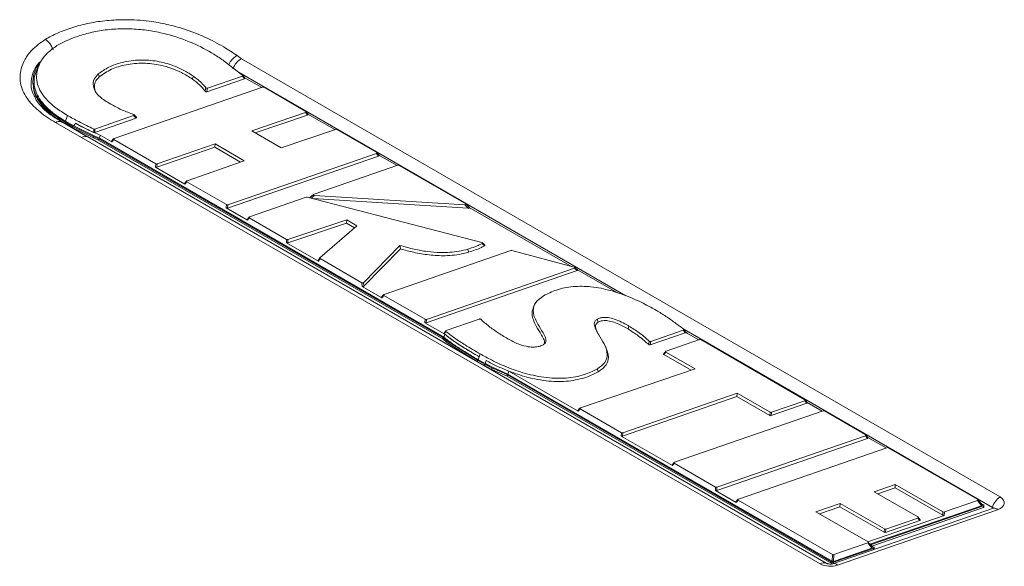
# Model space of a CAD drawing. Header units: millimetres. Extents: x 0 to 1118, y 0 to 864.
# Tile 238 of 256: x 884 to 925, y 405 to 428. Entities that reach past the tile are written whole.
import ezdxf

# ---------------------------------------------------------------- set-up
doc = ezdxf.new("R2010")
doc.units = ezdxf.units.MM

msp = doc.modelspace()

# ---------------------------------------------------------------- linework, layer by layer
at = {"color": 9, "linetype": 'Continuous', "lineweight": 0}
for p, q in [((893.471, 426.103), (893.642, 425.972)), ((893.642, 425.972), (924.973, 407.885)), ((893.764, 425.137), (893.689, 425.248)), ((886.386, 423.39), (886.457, 423.635)), ((896.376, 423.646), (896.294, 423.754)), ((887.047, 422.722), (885.972, 423.338)), ((886.35, 423.309), (886.35, 423.37)), ((887.054, 423.168), (886.79, 423.307)), ((886.687, 423.12), (886.687, 423.181)), ((917.536, 405.121), (887.047, 422.722)), ((887.534, 422.702), (887.534, 422.764)), ((888.378, 422.634), (888.296, 422.538)), ((899.306, 421.955), (899.224, 422.062)), ((890.099, 421.497), (890.107, 421.636)), ((890.164, 421.632), (890.156, 421.493)), ((891.391, 420.895), (891.309, 420.798)), ((893.018, 419.812), (893.026, 419.95)), ((893.083, 419.946), (893.075, 419.808)), ((896.66, 420.328), (896.522, 420.219)), ((903.007, 419.798), (902.87, 419.938)), ((893.969, 419.406), (893.888, 419.31)), ((895.5, 418.379), (895.508, 418.518)), ((895.564, 418.514), (895.555, 418.375)), ((903.019, 417.987), (902.996, 418.115)), ((896.888, 417.721), (896.823, 417.616)), ((907.5, 417.226), (907.391, 417.324)), ((898.628, 416.573), (898.617, 416.723)), ((898.69, 416.729), (898.701, 416.579)), ((899.525, 416.199), (899.443, 416.103)), ((901.219, 415.078), (901.227, 415.216)), ((901.284, 415.212), (901.276, 415.074)), ((902.117, 414.276), (902.117, 414.337)), ((911.172, 413.865), (911.09, 413.769)), ((903.389, 413.466), (903.389, 413.527)), ((903.46, 413.67), (903.424, 413.548)), ((903.46, 413.67), (903.495, 413.793)), ((903.678, 413.306), (903.678, 413.367)), ((903.979, 413.152), (903.979, 413.213)), ((916.983, 411.75), (916.902, 411.858)), ((907.631, 411.52), (907.549, 411.423)), ((915.46, 411.245), (915.467, 411.384)), ((915.524, 411.38), (915.516, 411.241)), ((909.325, 410.398), (909.333, 410.537)), ((909.39, 410.533), (909.382, 410.394)), ((919.49, 410.303), (919.409, 410.41)), ((911.517, 409.276), (911.435, 409.18)), ((913.211, 408.155), (913.219, 408.294)), ((913.276, 408.29), (913.268, 408.151)), ((914.152, 407.755), (914.071, 407.658)), ((924.86, 407.358), (918.248, 405.071)), ((924.201, 407.522), (924.038, 407.738)), ((924.278, 407.454), (924.278, 407.515)), ((921.648, 406.907), (921.566, 407.015)), ((922.601, 407.129), (922.609, 407.267)), ((922.665, 407.263), (922.658, 407.125)), ((920.184, 406.424), (920.192, 406.563)), ((920.248, 406.559), (920.241, 406.42)), ((919.669, 405.77), (919.506, 405.986)), ((919.656, 405.917), (919.656, 405.866)), ((919.746, 405.71), (919.746, 405.763)), ((918.033, 405.228), (918.048, 405.506)), ((918.105, 405.502), (918.089, 405.224)), ((918.023, 405.132), (918.023, 405.193)), ((918.084, 405.188), (918.084, 405.127))]:
    msp.add_line(p, q, dxfattribs=at)
at = {"color": 7, "linetype": 'Continuous', "lineweight": 15}
for p, q in [((885.337, 425.807), (885.24, 425.619)), ((893.703, 425.287), (892.937, 425.877)), ((892.242, 424.758), (893.689, 425.248)), ((909.521, 416.186), (893.547, 425.407)), ((893.784, 425.17), (893.71, 425.28)), ((885.035, 425.045), (885.035, 424.943)), ((893.764, 425.137), (892.215, 424.613)), ((893.762, 425.202), (894.484, 424.785)), ((894.519, 424.797), (888.387, 422.676)), ((896.303, 423.796), (894.576, 424.793)), ((887.597, 423.07), (889.194, 423.625)), ((889.312, 423.558), (889.213, 423.659)), ((894.067, 422.994), (896.294, 423.754)), ((894.215, 422.909), (896.376, 423.646)), ((896.396, 423.679), (896.314, 423.787)), ((896.392, 423.684), (897.497, 423.046)), ((887.295, 422.748), (886.222, 423.362)), ((886.687, 423.181), (886.35, 423.37)), ((886.687, 423.12), (886.35, 423.309)), ((886.386, 423.39), (886.721, 423.202)), ((886.721, 423.202), (887.564, 422.787)), ((889.293, 423.523), (887.594, 422.933)), ((887.534, 422.764), (886.687, 423.181)), ((887.534, 422.702), (886.687, 423.12)), ((887.778, 422.694), (887.564, 422.787)), ((887.811, 422.818), (887.778, 422.694)), ((888.296, 422.538), (887.811, 422.818)), ((895.284, 422.291), (894.067, 422.994)), ((897.532, 423.058), (895.284, 422.291)), ((899.234, 422.104), (897.589, 423.054)), ((917.786, 405.146), (887.296, 422.747)), ((887.745, 422.672), (887.534, 422.764)), ((887.745, 422.611), (887.534, 422.702)), ((901.959, 414.466), (887.745, 422.672)), ((887.745, 422.611), (887.745, 422.672)), ((901.959, 414.405), (887.745, 422.611)), ((901.998, 414.484), (887.778, 422.694)), ((888.368, 422.664), (888.286, 422.568)), ((888.378, 422.634), (890.107, 421.636)), ((890.164, 421.632), (892.558, 422.457)), ((892.55, 422.318), (892.558, 422.457)), ((892.558, 422.457), (893.761, 421.763)), ((890.156, 421.493), (892.55, 422.318)), ((892.55, 422.318), (893.606, 421.709)), ((893.083, 419.946), (899.224, 422.062)), ((899.326, 421.987), (899.244, 422.095)), ((899.322, 421.992), (900.068, 421.562)), ((893.761, 421.763), (891.399, 420.937)), ((893.075, 419.808), (899.306, 421.955)), ((900.103, 421.574), (896.641, 420.377)), ((902.908, 419.983), (900.159, 421.57)), ((891.309, 420.798), (890.099, 421.497)), ((891.38, 420.925), (891.299, 420.828)), ((891.391, 420.895), (893.026, 419.95)), ((896.618, 420.365), (896.463, 420.244)), ((896.319, 420.259), (893.978, 419.448)), ((903.576, 418.389), (896.362, 420.261)), ((896.595, 420.2), (903.007, 419.798)), ((896.66, 420.328), (902.87, 419.938)), ((903.059, 419.833), (902.922, 419.973)), ((893.888, 419.31), (893.018, 419.812)), ((903.053, 419.838), (907.275, 417.401)), ((893.959, 419.436), (893.877, 419.34)), ((893.969, 419.406), (895.508, 418.518)), ((895.555, 418.375), (897.987, 419.18)), ((895.564, 418.514), (897.995, 419.318)), ((897.987, 419.18), (897.995, 419.318)), ((897.987, 419.18), (898.312, 418.992)), ((897.995, 419.318), (898.411, 419.078)), ((898.411, 419.078), (896.882, 417.755)), ((896.823, 417.616), (895.5, 418.379)), ((903.693, 418.282), (903.6, 418.377)), ((898.69, 416.729), (900.19, 418.264)), ((898.701, 416.579), (900.21, 418.123)), ((904.77, 418.053), (899.534, 416.241)), ((907.387, 417.372), (904.813, 418.054)), ((896.877, 417.749), (896.812, 417.643)), ((896.888, 417.721), (898.617, 416.723)), ((901.276, 415.074), (907.5, 417.226)), ((901.284, 415.212), (907.391, 417.324)), ((907.514, 417.266), (907.411, 417.36)), ((907.522, 417.259), (909.176, 416.304)), ((899.443, 416.103), (898.628, 416.573)), ((899.514, 416.229), (899.433, 416.133)), ((899.525, 416.199), (901.227, 415.216)), ((905.755, 415.842), (905.706, 415.748)), ((902.038, 414.605), (901.219, 415.078)), ((903.458, 415.227), (902.101, 414.755)), ((908.373, 415.099), (908.337, 415.221)), ((910.523, 414.163), (911.963, 414.662)), ((910.541, 414.305), (911.888, 414.772)), ((924.649, 407.453), (911.904, 414.81)), ((911.983, 414.694), (911.908, 414.804)), ((911.98, 414.699), (912.067, 414.635)), ((902.117, 414.337), (901.959, 414.466)), ((901.959, 414.405), (901.959, 414.466)), ((902.117, 414.276), (901.959, 414.405)), ((902.038, 414.605), (901.998, 414.484)), ((902.157, 414.355), (901.998, 414.484)), ((903.389, 413.527), (902.117, 414.337)), ((903.389, 413.466), (902.117, 414.276)), ((912.558, 414.384), (911.181, 413.907)), ((912.067, 414.635), (912.523, 414.372)), ((916.911, 411.899), (912.615, 414.38)), ((908.657, 414.124), (908.608, 414.219)), ((911.162, 413.895), (911.08, 413.799)), ((911.172, 413.865), (912.371, 413.173)), ((903.678, 413.367), (903.389, 413.527)), ((903.678, 413.306), (903.389, 413.466)), ((903.712, 413.388), (903.424, 413.548)), ((911.09, 413.769), (912.215, 413.12)), ((903.979, 413.213), (903.678, 413.367)), ((903.979, 413.152), (903.678, 413.306)), ((904.616, 412.932), (903.979, 413.213)), ((904.616, 412.871), (903.979, 413.152)), ((904.648, 412.955), (904.011, 413.235)), ((904.681, 413.079), (904.648, 412.955)), ((904.681, 413.079), (904.675, 413.082)), ((907.549, 411.423), (904.681, 413.079)), ((912.371, 413.173), (907.64, 411.562)), ((908.376, 413.053), (908.34, 413.175)), ((918.023, 405.193), (904.616, 412.932)), ((904.616, 412.871), (904.616, 412.932)), ((918.023, 405.132), (904.616, 412.871)), ((918.033, 405.228), (904.648, 412.955)), ((909.382, 410.394), (914.104, 412.028)), ((909.39, 410.533), (914.112, 412.167)), ((914.104, 412.028), (914.112, 412.167)), ((914.104, 412.028), (915.46, 411.245)), ((914.112, 412.167), (915.467, 411.384)), ((915.524, 411.38), (916.902, 411.858)), ((917.003, 411.782), (916.922, 411.89)), ((907.62, 411.55), (907.539, 411.454)), ((907.631, 411.52), (909.333, 410.537)), ((917.657, 411.44), (911.526, 409.318)), ((915.516, 411.241), (916.983, 411.75)), ((917, 411.787), (917.622, 411.428)), ((919.418, 410.452), (917.714, 411.436)), ((911.435, 409.18), (909.325, 410.398)), ((913.268, 408.151), (919.49, 410.303)), ((913.276, 408.29), (919.409, 410.41)), ((919.51, 410.335), (919.429, 410.443)), ((919.506, 410.34), (920.259, 409.906)), ((920.294, 409.918), (914.161, 407.797)), ((924.047, 407.78), (920.35, 409.914)), ((911.506, 409.306), (911.425, 409.21)), ((911.517, 409.276), (913.219, 408.294)), ((914.071, 407.658), (913.211, 408.155)), ((919.766, 408.101), (920.639, 408.404)), ((919.913, 408.016), (920.632, 408.265)), ((920.632, 408.265), (920.639, 408.404)), ((920.632, 408.265), (922.601, 407.129)), ((920.639, 408.404), (922.609, 407.267)), ((914.142, 407.785), (914.06, 407.689)), ((914.152, 407.755), (918.048, 405.506)), ((921.575, 407.057), (919.766, 408.101)), ((924.221, 407.555), (924.058, 407.771)), ((917.358, 407.273), (918.364, 407.618)), ((917.506, 407.188), (918.356, 407.479)), ((924.697, 407.422), (918.084, 405.135)), ((918.356, 407.479), (918.364, 407.618)), ((918.356, 407.479), (920.184, 406.424)), ((918.364, 407.618), (920.192, 406.563)), ((924.201, 407.522), (919.594, 405.929)), ((924.278, 407.515), (919.656, 405.917)), ((924.278, 407.454), (919.667, 405.859)), ((922.665, 407.263), (924.038, 407.738)), ((924.162, 407.632), (924.287, 407.56)), ((924.302, 407.479), (924.302, 407.54)), ((919.515, 406.028), (917.358, 407.273)), ((922.658, 407.125), (919.505, 406.034)), ((920.248, 406.559), (921.566, 407.015)), ((921.667, 406.94), (921.586, 407.047)), ((920.241, 406.42), (921.648, 406.907)), ((919.746, 405.763), (918.084, 405.188)), ((919.669, 405.77), (918.089, 405.224)), ((918.105, 405.502), (919.506, 405.986)), ((919.689, 405.803), (919.526, 406.019)), ((919.646, 405.872), (919.756, 405.808)), ((919.77, 405.727), (919.77, 405.788))]:
    msp.add_line(p, q, dxfattribs=at)
at = {"color": 7, "linetype": 'Continuous', "lineweight": 15, "flags": 128}
for points in [[(887.776, 425.228), (887.767, 425.252), (887.734, 425.346)], [(924.278, 407.515), (924.287, 407.519), (924.294, 407.524), (924.299, 407.53), (924.301, 407.536), (924.302, 407.543), (924.299, 407.549), (924.294, 407.555), (924.287, 407.56)], [(919.646, 405.872), (919.639, 405.877), (919.634, 405.883), (919.632, 405.889), (919.632, 405.896), (919.635, 405.902), (919.64, 405.908), (919.647, 405.913), (919.656, 405.917)], [(919.746, 405.763), (919.755, 405.767), (919.762, 405.772), (919.767, 405.778), (919.77, 405.784), (919.77, 405.791), (919.767, 405.797), (919.763, 405.803), (919.756, 405.808)], [(919.77, 405.727), (919.77, 405.723), (919.767, 405.717)]]:
    msp.add_lwpolyline(points, dxfattribs=at)
at = {"color": 9, "linetype": 'Continuous', "lineweight": 0, "flags": 128}
for points in [[(891.622, 425.131), (891.63, 425.155), (891.661, 425.252)], [(909.605, 414.818), (909.612, 414.842), (909.64, 414.94)], [(924.973, 407.885), (925.055, 407.825), (925.112, 407.756), (925.141, 407.682), (925.14, 407.605), (925.109, 407.531), (925.05, 407.463), (924.965, 407.404), (924.86, 407.358)]]:
    msp.add_lwpolyline(points, dxfattribs=at)
at = {"color": 9, "linetype": 'Continuous', "lineweight": 0}
for centre, radius, start, end in [((925.395, 407.231), 0.778, 122.8251, 163.432), ((924.724, 407.25), 0.174, 38.2232, 98.8445), ((917.682, 404.92), 0.249, 65.3718, 125.9973), ((917.951, 405.936), 0.914, 242.9389, 288.9092), ((918.111, 404.963), 0.174, 38.2232, 98.8445)]:
    msp.add_arc(centre, radius, start, end, dxfattribs=at)
at = {"color": 7, "linetype": 'Continuous', "lineweight": 15}
for centre, radius, start, end in [((924.272, 407.484), 0.0305, 280.8955, 350.1709), ((924.617, 407.388), 0.0717, 23.4889, 63.4494), ((918.059, 405.263), 0.0784, 242.9389, 288.9092)]:
    msp.add_arc(centre, radius, start, end, dxfattribs=at)
for centre, major_axis, ratio, start_param, end_param in [((893.642, 425.564), (0.279, 0.416), 0.616897, 0.826396, 1.985676), ((893.655, 425.273), (0.0582, -0.0024), 0.49822, 5.369104, 6.896268), ((893.729, 425.162), (0.0582, -0.0024), 0.49822, 5.369104, 6.632703), ((894.542, 424.769), (0.0501, 0.0016), 0.645763, 0.805701, 2.019678), ((896.258, 423.778), (0.0597, -0.0017), 0.483974, 5.369587, 7.014089), ((896.34, 423.67), (0.0597, -0.0017), 0.483974, 5.369587, 6.65373), ((897.555, 423.03), (0.0501, 0.0016), 0.645315, 0.804712, 2.013247), ((888.341, 422.556), (0.0597, -0.0017), 0.484435, 2.771938, 3.872009), ((888.423, 422.652), (0.0597, -0.0017), 0.484435, 2.232523, 3.872009), ((899.189, 422.086), (0.0597, -0.0017), 0.484298, 5.372772, 7.013746), ((899.27, 421.978), (0.0597, -0.0017), 0.484298, 5.372772, 6.653103), ((890.141, 421.66), (0.0501, 0.0016), 0.645635, 3.947012, 5.159443), ((900.126, 421.545), (0.0501, 0.0016), 0.645738, 0.805647, 2.019325), ((890.133, 421.521), (0.0501, 0.0016), 0.645635, 3.947012, 5.159443), ((891.354, 420.816), (0.0596, -0.0016), 0.484844, 2.772728, 3.87158), ((891.436, 420.913), (0.0596, -0.0016), 0.484844, 2.236574, 3.87158), ((896.688, 420.357), (0.0796, 0.007), 0.365166, 2.170324, 4.317665), ((893.06, 419.975), (0.0501, 0.0016), 0.645632, 3.947005, 5.159397), ((896.344, 420.231), (0.05, -0.0006), 0.633928, 1.199324, 2.086933), ((902.855, 419.97), (0.074, -0.0134), 0.401555, 4.995856, 7.124936), ((893.052, 419.836), (0.0501, 0.0016), 0.645632, 3.947005, 5.159397), ((902.992, 419.83), (0.074, -0.0134), 0.401555, 4.995856, 6.798678), ((893.933, 419.328), (0.0597, -0.0017), 0.484485, 2.772035, 3.871957), ((894.014, 419.424), (0.0597, -0.0017), 0.484485, 2.233015, 3.871957), ((895.534, 418.404), (0.0501, 0.0017), 0.644351, 3.944192, 5.140916), ((895.542, 418.542), (0.0501, 0.0017), 0.644351, 3.944192, 5.140916), ((904.794, 418.025), (0.05, -0.0006), 0.634208, 1.190795, 2.085077), ((896.865, 417.635), (0.0564, 0.0009), 0.512612, 2.825782, 3.849052), ((896.93, 417.741), (0.0564, 0.0009), 0.512612, 2.591998, 3.849052), ((907.351, 417.347), (0.0661, 0.0011), 0.43674, 5.355385, 7.279015), ((907.46, 417.248), (0.0661, 0.0011), 0.43674, 5.355385, 6.618419), ((898.648, 416.749), (0.0502, -0.0033), 0.68708, 4.089391, 5.750773), ((898.659, 416.599), (0.0502, -0.0033), 0.68708, 4.089391, 5.750773), ((899.488, 416.121), (0.0597, -0.0017), 0.484437, 2.771943, 3.872007), ((899.57, 416.217), (0.0597, -0.0017), 0.484437, 2.232548, 3.872007), ((901.253, 415.102), (0.0501, 0.0016), 0.645751, 3.947267, 5.161097), ((901.261, 415.241), (0.0501, 0.0016), 0.645751, 3.947267, 5.161097), ((912.581, 414.355), (0.0501, 0.0016), 0.645756, 0.805687, 2.019586), ((911.217, 413.883), (0.0597, -0.0017), 0.484428, 2.232457, 3.872016), ((911.135, 413.787), (0.0597, -0.0017), 0.484428, 2.771926, 3.872016), ((916.866, 411.881), (0.0597, -0.0017), 0.484475, 5.374508, 7.01356), ((907.594, 411.441), (0.0597, -0.0017), 0.483919, 2.770943, 3.872554), ((907.676, 411.538), (0.0597, -0.0017), 0.483919, 2.22746, 3.872554), ((916.947, 411.773), (0.0597, -0.0017), 0.484475, 5.374508, 6.652763), ((917.68, 411.411), (0.0501, 0.0016), 0.645771, 0.805719, 2.019791), ((915.494, 411.27), (0.0501, 0.0016), 0.645801, 3.947378, 5.161817), ((915.501, 411.409), (0.0501, 0.0016), 0.645801, 3.947378, 5.161817), ((909.359, 410.422), (0.0501, 0.0016), 0.645769, 3.947308, 5.161364), ((909.367, 410.561), (0.0501, 0.0016), 0.645769, 3.947308, 5.161364), ((919.373, 410.434), (0.0597, -0.0017), 0.484423, 5.373995, 7.013615), ((919.454, 410.326), (0.0597, -0.0017), 0.484423, 5.373995, 6.652863), ((920.317, 409.889), (0.0501, 0.0016), 0.645758, 0.805692, 2.019617), ((911.48, 409.198), (0.0597, -0.0017), 0.484443, 2.771954, 3.872001), ((911.562, 409.294), (0.0597, -0.0017), 0.484443, 2.232604, 3.872001), ((913.245, 408.179), (0.0501, 0.0016), 0.645751, 3.947268, 5.161102), ((913.253, 408.318), (0.0501, 0.0016), 0.645751, 3.947268, 5.161102), ((914.197, 407.773), (0.0597, -0.0017), 0.48443, 2.232479, 3.872014), ((924.002, 407.762), (0.0597, -0.0017), 0.484425, 5.374021, 7.013612), ((914.116, 407.677), (0.0597, -0.0017), 0.48443, 2.77193, 3.872014), ((924.165, 407.546), (0.0597, -0.0017), 0.484425, 5.374021, 6.652858), ((921.53, 407.039), (0.0597, -0.0017), 0.484439, 5.37416, 7.013597), ((921.612, 406.931), (0.0597, -0.0017), 0.484439, 5.37416, 6.652831), ((922.635, 407.153), (0.0501, 0.0016), 0.645753, 3.947273, 5.161139), ((922.643, 407.292), (0.0501, 0.0016), 0.645753, 3.947273, 5.161139), ((920.226, 406.587), (0.0501, 0.0016), 0.645767, 3.947303, 5.161332), ((920.218, 406.449), (0.0501, 0.0016), 0.645767, 3.947303, 5.161332), ((919.47, 406.01), (0.0597, -0.0017), 0.484428, 5.374043, 7.01361), ((919.633, 405.794), (0.0597, -0.0017), 0.484428, 5.374043, 6.652854), ((918.082, 405.53), (0.0501, 0.0016), 0.645756, 3.947278, 5.161169), ((918.067, 405.252), (0.0501, 0.0016), 0.645756, 3.947278, 5.161169)]:
    msp.add_ellipse(centre, major_axis=major_axis, ratio=ratio, start_param=start_param, end_param=end_param, dxfattribs=at)
at = {"color": 9, "linetype": 'Continuous', "lineweight": 0}
msp.add_ellipse((887.047, 422.314), major_axis=(0.249, 0.433), ratio=0.576153, start_param=6.282127, end_param=7.067444, dxfattribs=at)
for points, knots in [([(885.541, 426.772), (885.708, 426.861), (886.058, 427.049), (886.674, 427.276), (887.36, 427.453), (888.09, 427.561), (888.925, 427.601), (889.765, 427.545), (890.571, 427.401), (891.35, 427.189), (892.148, 426.879), (892.878, 426.498), (893.29, 426.224), (893.471, 426.103)], [0, 0, 0, 0, 0.074774, 0.156605, 0.238419, 0.320365, 0.402309, 0.512294, 0.595208, 0.67819, 0.793748, 0.909444, 1, 1, 1, 1]), ([(885.972, 423.338), (885.942, 423.355), (885.683, 423.51), (885.235, 423.825), (884.737, 424.354), (884.48, 424.944), (884.503, 425.497), (884.692, 425.952), (884.992, 426.377), (885.341, 426.628), (885.541, 426.772)], [0, 0, 0, 0, 0.01926, 0.169224, 0.318725, 0.489281, 0.641847, 0.748802, 0.855728, 1, 1, 1, 1]), ([(892.147, 424.628), (892.151, 424.645), (892.154, 424.661), (892.157, 424.678), (892.157, 424.678)], [0, 0, 0, 0, 0.999703, 1, 1, 1, 1]), ([(892.157, 424.678), (892.157, 424.678), (892.164, 424.709), (892.17, 424.74), (892.175, 424.771), (892.175, 424.771)], [0, 0, 0, 0, 0.000157, 0.999843, 1, 1, 1, 1]), ([(892.242, 424.758), (892.236, 424.726), (892.228, 424.678), (892.218, 424.63), (892.215, 424.613)], [0, 0, 0, 0, 0.6635944, 1, 1, 1, 1]), ([(889.293, 423.523), (889.285, 423.531), (889.252, 423.565), (889.219, 423.599), (889.194, 423.625)], [0, 0, 0, 0, 0.236645, 1, 1, 1, 1]), ([(885.972, 423.338), (885.976, 423.34), (885.993, 423.35), (886.05, 423.376), (886.137, 423.396), (886.194, 423.371), (886.221, 423.359)], [0, 0, 0, 0, 0.0444425, 0.1885241, 0.6187929, 1, 1, 1, 1]), ([(886.79, 423.307), (886.781, 423.291), (886.758, 423.256), (886.735, 423.222), (886.721, 423.202)], [0, 0, 0, 0, 0.434035, 1, 1, 1, 1]), ([(887.542, 422.935), (887.543, 422.955), (887.544, 423.001), (887.545, 423.047), (887.545, 423.072)], [0, 0, 0, 0, 0.444735, 1, 1, 1, 1]), ([(887.597, 423.07), (887.597, 423.045), (887.596, 422.999), (887.595, 422.954), (887.594, 422.933)], [0, 0, 0, 0, 0.555242, 1, 1, 1, 1]), ([(903.681, 418.25), (903.673, 418.258), (903.642, 418.289), (903.61, 418.321), (903.587, 418.344)], [0, 0, 0, 0, 0.264847, 1, 1, 1, 1]), ([(902.086, 414.718), (902.071, 414.699), (902.048, 414.668), (902.024, 414.637), (902.015, 414.626)], [0, 0, 0, 0, 0.618265, 1, 1, 1, 1]), ([(911.963, 414.662), (911.946, 414.687), (911.921, 414.724), (911.896, 414.761), (911.888, 414.772)], [0, 0, 0, 0, 0.682731, 1, 1, 1, 1]), ([(910.46, 414.172), (910.462, 414.19), (910.468, 414.238), (910.474, 414.285), (910.477, 414.314)], [0, 0, 0, 0, 0.3860868, 1, 1, 1, 1]), ([(910.541, 414.305), (910.537, 414.276), (910.532, 414.228), (910.526, 414.181), (910.523, 414.163)], [0, 0, 0, 0, 0.614004, 1, 1, 1, 1]), ([(903.46, 413.67), (903.384, 413.715), (903.258, 413.787), (903.134, 413.861), (903.086, 413.89)], [0, 0, 0, 0, 0.606294, 1, 1, 1, 1]), ([(903.712, 413.388), (903.713, 413.392), (903.719, 413.422), (903.731, 413.463), (903.741, 413.5), (903.744, 413.513)], [0, 0, 0, 0, 0.100156, 0.700055, 1, 1, 1, 1]), ([(903.744, 413.513), (903.892, 413.436), (904.188, 413.282), (904.513, 413.148), (904.675, 413.082)], [0, 0, 0, 0, 0.499669, 1, 1, 1, 1])]:
    msp.add_open_spline(points, degree=3, knots=knots, dxfattribs=at)
at = {"color": 7, "linetype": 'Continuous', "lineweight": 15}
for points, knots in [([(892.937, 425.877), (892.797, 425.972), (892.393, 426.243), (891.62, 426.646), (890.721, 426.964), (889.897, 427.136), (889.225, 427.21), (888.533, 427.216), (887.87, 427.151), (887.248, 427.02), (886.617, 426.821), (886.241, 426.626), (886.026, 426.514)], [0, 0, 0, 0, 0.081025, 0.232296, 0.38888, 0.473337, 0.559892, 0.64445, 0.731847, 0.810742, 0.891795, 1, 1, 1, 1]), ([(886.026, 426.514), (885.888, 426.416), (885.628, 426.231), (885.382, 425.91), (885.226, 425.587), (885.17, 425.25), (885.213, 424.917), (885.356, 424.596), (885.601, 424.268), (885.967, 423.942), (886.294, 423.738), (886.457, 423.635)], [0, 0, 0, 0, 0.117693, 0.221884, 0.326097, 0.431304, 0.53649, 0.638179, 0.739935, 0.869805, 1, 1, 1, 1]), ([(885.541, 426.772), (885.544, 426.77), (885.562, 426.76), (885.619, 426.721), (885.709, 426.635), (885.808, 426.495), (885.847, 426.392), (885.866, 426.34)], [0, 0, 0, 0, 0.021795, 0.12745, 0.418317, 0.709158, 1, 1, 1, 1]), ([(893.471, 426.103), (893.469, 426.102), (893.449, 426.093), (893.386, 426.059), (893.286, 425.978), (893.185, 425.855), (893.146, 425.767), (893.129, 425.729)], [0, 0, 0, 0, 0.017364, 0.137087, 0.449825, 0.76247, 1, 1, 1, 1]), ([(885.306, 425.833), (885.223, 425.723), (885.03, 425.467), (884.939, 425.027), (884.972, 424.626), (885.114, 424.404), (885.16, 424.331)], [0, 0, 0, 0, 0.231669, 0.541196, 0.850849, 1, 1, 1, 1]), ([(886.35, 423.37), (886.266, 423.42), (886.099, 423.52), (885.87, 423.681), (885.662, 423.85), (885.414, 424.09), (885.176, 424.41), (885.027, 424.821), (885.032, 425.239), (885.153, 425.609), (885.325, 425.819), (885.393, 425.903)], [0, 0, 0, 0, 0.075174, 0.14975, 0.225239, 0.298544, 0.451108, 0.599211, 0.749011, 0.900464, 1, 1, 1, 1]), ([(887.734, 425.346), (887.871, 425.445), (888.145, 425.642), (888.745, 425.85), (889.444, 425.943), (890.179, 425.887), (890.788, 425.719), (891.279, 425.497), (891.533, 425.333), (891.661, 425.252)], [0, 0, 0, 0, 0.141056, 0.282516, 0.444647, 0.597348, 0.753717, 0.876688, 1, 1, 1, 1]), ([(891.622, 425.131), (891.477, 425.224), (891.219, 425.39), (890.767, 425.584), (890.244, 425.737), (889.592, 425.813), (888.882, 425.747), (888.235, 425.551), (887.932, 425.338), (887.776, 425.228)], [0, 0, 0, 0, 0.143026, 0.255164, 0.37085, 0.528569, 0.686679, 0.837827, 1, 1, 1, 1]), ([(885.251, 425.618), (885.214, 425.549), (885.117, 425.37), (885.071, 425.066), (885.107, 424.723), (885.249, 424.392), (885.497, 424.051), (885.875, 423.71), (886.215, 423.497), (886.386, 423.39)], [0, 0, 0, 0, 0.087838, 0.22925, 0.370634, 0.507801, 0.645054, 0.822297, 1, 1, 1, 1]), ([(888.11, 424.178), (887.967, 424.274), (887.679, 424.468), (887.509, 424.811), (887.531, 425.119), (887.67, 425.275), (887.734, 425.346)], [0, 0, 0, 0, 0.295374, 0.593099, 0.812622, 1, 1, 1, 1]), ([(887.776, 425.228), (887.723, 425.172), (887.607, 425.05), (887.568, 424.823), (887.579, 424.65), (887.646, 424.567), (887.648, 424.565)], [0, 0, 0, 0, 0.274162, 0.602731, 0.98712, 1, 1, 1, 1]), ([(891.661, 425.252), (891.727, 425.202), (891.865, 425.099), (892.038, 424.938), (892.132, 424.824), (892.175, 424.771)], [0, 0, 0, 0, 0.330271, 0.6905, 1, 1, 1, 1]), ([(886.35, 423.309), (886.266, 423.359), (886.099, 423.458), (885.87, 423.62), (885.662, 423.788), (885.413, 424.028), (885.185, 424.349), (885.049, 424.643), (885.052, 424.8), (885.053, 424.821)], [0, 0, 0, 0, 0.121026, 0.241089, 0.362561, 0.480638, 0.726195, 0.964694, 1, 1, 1, 1]), ([(892.147, 424.628), (892.122, 424.664), (892.055, 424.757), (891.885, 424.928), (891.721, 425.054), (891.622, 425.131)], [0, 0, 0, 0, 0.19524, 0.512908, 1, 1, 1, 1]), ([(892.215, 424.613), (892.21, 424.612), (892.2, 424.609), (892.183, 424.609), (892.168, 424.612), (892.157, 424.618), (892.15, 424.623), (892.148, 424.627), (892.147, 424.628)], [0, 0, 0, 0, 0.199634, 0.40022, 0.580522, 0.748905, 0.924542, 1, 1, 1, 1]), ([(892.175, 424.771), (892.178, 424.768), (892.183, 424.763), (892.196, 424.757), (892.211, 424.754), (892.226, 424.754), (892.236, 424.756), (892.241, 424.758), (892.242, 424.758)], [0, 0, 0, 0, 0.20632, 0.413507, 0.602562, 0.782034, 0.970339, 1, 1, 1, 1]), ([(886.226, 423.36), (886.099, 423.438), (885.834, 423.601), (885.525, 423.851), (885.281, 424.099), (885.186, 424.25), (885.139, 424.326)], [0, 0, 0, 0, 0.25894, 0.538526, 0.7672, 1, 1, 1, 1]), ([(889.194, 423.671), (889.033, 423.73), (888.757, 423.833), (888.405, 424.01), (888.208, 424.122), (888.11, 424.178)], [0, 0, 0, 0, 0.408235, 0.70351, 1, 1, 1, 1]), ([(886.457, 423.635), (886.612, 423.548), (886.867, 423.405), (887.231, 423.217), (887.443, 423.119), (887.545, 423.072)], [0, 0, 0, 0, 0.442603, 0.731809, 1, 1, 1, 1]), ([(889.194, 423.625), (889.199, 423.627), (889.208, 423.63), (889.217, 423.639), (889.22, 423.647), (889.217, 423.656), (889.21, 423.663), (889.202, 423.668), (889.195, 423.67), (889.194, 423.671)], [0, 0, 0, 0, 0.187991, 0.344227, 0.501264, 0.639613, 0.776775, 0.93059, 1, 1, 1, 1]), ([(889.312, 423.557), (889.313, 423.556), (889.317, 423.553), (889.319, 423.546), (889.316, 423.538), (889.31, 423.531), (889.301, 423.526), (889.295, 423.524), (889.293, 423.523)], [0, 0, 0, 0, 0.075756, 0.295382, 0.488393, 0.67937, 0.893484, 1, 1, 1, 1]), ([(887.811, 422.818), (887.725, 422.855), (887.465, 422.966), (887.218, 423.087), (887.054, 423.168)], [0, 0, 0, 0, 0.333483, 1, 1, 1, 1]), ([(887.542, 422.935), (887.393, 423.004), (887.227, 423.08), (887.069, 423.16), (887.054, 423.168)], [0, 0, 0, 0, 0.905059, 1, 1, 1, 1]), ([(887.594, 422.933), (887.589, 422.932), (887.58, 422.929), (887.564, 422.929), (887.551, 422.931), (887.545, 422.934), (887.542, 422.935)], [0, 0, 0, 0, 0.284553, 0.569589, 0.845892, 1, 1, 1, 1]), ([(887.545, 423.072), (887.55, 423.071), (887.559, 423.067), (887.575, 423.066), (887.588, 423.068), (887.595, 423.07), (887.597, 423.07)], [0, 0, 0, 0, 0.283163, 0.566812, 0.841646, 1, 1, 1, 1]), ([(902.996, 418.115), (903.09, 418.145), (903.252, 418.197), (903.446, 418.277), (903.546, 418.324), (903.587, 418.344)], [0, 0, 0, 0, 0.4539746, 0.7775316, 1, 1, 1, 1]), ([(903.587, 418.344), (903.592, 418.346), (903.6, 418.351), (903.606, 418.36), (903.606, 418.368), (903.601, 418.376), (903.593, 418.383), (903.583, 418.387), (903.578, 418.388), (903.576, 418.389)], [0, 0, 0, 0, 0.188741, 0.348687, 0.509366, 0.652689, 0.795981, 0.956446, 1, 1, 1, 1]), ([(900.19, 418.264), (900.385, 418.21), (900.747, 418.108), (901.311, 418.01), (901.933, 417.959), (902.52, 417.99), (902.875, 418.083), (902.996, 418.115)], [0, 0, 0, 0, 0.221544, 0.411735, 0.601503, 0.863845, 1, 1, 1, 1]), ([(900.21, 418.123), (900.21, 418.123), (900.204, 418.17), (900.197, 418.217), (900.19, 418.264)], [0, 0, 0, 0, 0.000266, 1, 1, 1, 1]), ([(900.21, 418.123), (900.391, 418.074), (900.771, 417.969), (901.39, 417.865), (902.091, 417.825), (902.651, 417.884), (902.952, 417.968), (903.019, 417.987)], [0, 0, 0, 0, 0.2050082, 0.4312993, 0.6567305, 0.9237828, 1, 1, 1, 1]), ([(903.019, 417.987), (903.112, 418.017), (903.298, 418.076), (903.515, 418.168), (903.639, 418.229), (903.681, 418.25)], [0, 0, 0, 0, 0.394702, 0.792688, 1, 1, 1, 1]), ([(903.693, 418.282), (903.694, 418.282), (903.698, 418.279), (903.7, 418.272), (903.698, 418.264), (903.692, 418.256), (903.685, 418.252), (903.681, 418.25)], [0, 0, 0, 0, 0.062839, 0.307621, 0.524413, 0.747395, 1, 1, 1, 1]), ([(910.777, 415.583), (910.621, 415.669), (910.26, 415.871), (909.644, 416.156), (908.905, 416.416), (908.125, 416.578), (907.335, 416.592), (906.642, 416.454), (906.289, 416.275), (906.12, 416.189)], [0, 0, 0, 0, 0.120707, 0.280855, 0.440589, 0.602497, 0.738529, 0.875192, 1, 1, 1, 1]), ([(906.12, 416.189), (905.995, 416.1), (905.745, 415.92), (905.671, 415.604), (905.726, 415.333), (905.849, 415.06), (906.012, 414.803), (906.16, 414.552), (906.228, 414.382), (906.205, 414.254), (906.154, 414.198), (906.117, 414.174), (906.109, 414.169)], [0, 0, 0, 0, 0.158469, 0.318048, 0.429628, 0.54158, 0.712654, 0.813182, 0.914272, 0.954512, 0.990408, 1, 1, 1, 1]), ([(905.72, 415.746), (905.685, 415.661), (905.616, 415.498), (905.67, 415.251), (905.784, 414.977), (905.949, 414.718), (906.093, 414.471), (906.171, 414.317), (906.161, 414.232), (906.159, 414.214)], [0, 0, 0, 0, 0.165432, 0.315909, 0.466883, 0.702026, 0.838374, 0.96502, 1, 1, 1, 1]), ([(911.901, 414.812), (911.779, 414.902), (911.539, 415.08), (911.174, 415.342), (910.909, 415.502), (910.777, 415.583)], [0, 0, 0, 0, 0.340481, 0.669791, 1, 1, 1, 1]), ([(903.522, 415.217), (903.519, 415.22), (903.513, 415.225), (903.499, 415.229), (903.484, 415.231), (903.47, 415.23), (903.462, 415.228), (903.458, 415.227)], [0, 0, 0, 0, 0.218842, 0.438431, 0.642835, 0.840979, 1, 1, 1, 1]), ([(904.701, 414.378), (904.552, 414.468), (904.257, 414.647), (903.855, 414.924), (903.631, 415.122), (903.522, 415.217)], [0, 0, 0, 0, 0.3453311, 0.6839349, 1, 1, 1, 1]), ([(908.34, 413.175), (908.457, 413.259), (908.691, 413.426), (908.784, 413.799), (908.644, 414.185), (908.427, 414.526), (908.267, 414.8), (908.196, 414.988), (908.228, 415.13), (908.289, 415.19), (908.33, 415.217), (908.337, 415.221)], [0, 0, 0, 0, 0.146326, 0.29363, 0.502886, 0.688814, 0.796906, 0.905664, 0.950819, 0.992153, 1, 1, 1, 1]), ([(908.358, 414.643), (908.323, 414.711), (908.269, 414.814), (908.258, 414.948), (908.287, 415.037), (908.345, 415.078), (908.373, 415.099)], [0, 0, 0, 0, 0.446613, 0.667938, 0.840114, 1, 1, 1, 1]), ([(908.337, 415.221), (908.375, 415.24), (908.449, 415.277), (908.589, 415.3), (908.764, 415.296), (908.999, 415.244), (909.267, 415.14), (909.484, 415.029), (909.605, 414.96), (909.64, 414.94)], [0, 0, 0, 0, 0.098572, 0.187577, 0.276246, 0.436408, 0.669196, 0.903164, 1, 1, 1, 1]), ([(908.373, 415.099), (908.412, 415.117), (908.482, 415.152), (908.625, 415.171), (908.81, 415.157), (909.039, 415.093), (909.318, 414.976), (909.5, 414.876), (909.605, 414.818)], [0, 0, 0, 0, 0.103083, 0.186491, 0.292164, 0.481777, 0.701714, 1, 1, 1, 1]), ([(902.015, 414.626), (902.013, 414.628), (902.008, 414.634), (902.007, 414.643), (902.01, 414.648), (902.011, 414.65)], [0, 0, 0, 0, 0.35908, 0.719397, 1, 1, 1, 1]), ([(902.082, 414.743), (902.082, 414.743), (902.058, 414.712), (902.035, 414.681), (902.011, 414.651)], [0, 0, 0, 0, 0.000906, 1, 1, 1, 1]), ([(902.101, 414.755), (902.096, 414.754), (902.088, 414.75), (902.08, 414.742), (902.077, 414.733), (902.079, 414.725), (902.084, 414.72), (902.086, 414.718)], [0, 0, 0, 0, 0.216891, 0.43454, 0.636703, 0.832185, 1, 1, 1, 1]), ([(902.086, 414.718), (902.204, 414.624), (902.45, 414.43), (902.93, 414.126), (903.288, 413.915), (903.495, 413.793)], [0, 0, 0, 0, 0.281473, 0.584548, 1, 1, 1, 1]), ([(909.605, 414.818), (909.75, 414.725), (909.993, 414.571), (910.268, 414.35), (910.402, 414.226), (910.46, 414.172)], [0, 0, 0, 0, 0.45977, 0.766988, 1, 1, 1, 1]), ([(909.64, 414.94), (909.786, 414.848), (910.018, 414.701), (910.288, 414.487), (910.417, 414.369), (910.477, 414.314)], [0, 0, 0, 0, 0.472538, 0.752635, 1, 1, 1, 1]), ([(911.888, 414.772), (911.892, 414.774), (911.901, 414.778), (911.91, 414.786), (911.912, 414.795), (911.909, 414.804), (911.904, 414.809), (911.901, 414.812)], [0, 0, 0, 0, 0.207968, 0.416775, 0.608062, 0.790265, 1, 1, 1, 1]), ([(911.983, 414.694), (911.983, 414.694), (911.986, 414.691), (911.987, 414.684), (911.984, 414.676), (911.976, 414.668), (911.968, 414.664), (911.963, 414.662)], [0, 0, 0, 0, 0.024478, 0.281445, 0.51679, 0.740902, 1, 1, 1, 1]), ([(902.015, 414.626), (902.118, 414.541), (902.345, 414.355), (902.716, 414.116), (902.975, 413.958), (903.086, 413.89)], [0, 0, 0, 0, 0.321135, 0.709789, 1, 1, 1, 1]), ([(903.086, 413.89), (902.985, 413.951), (902.75, 414.095), (902.387, 414.327), (902.154, 414.512), (902.038, 414.605)], [0, 0, 0, 0, 0.269243, 0.633797, 1, 1, 1, 1]), ([(903.424, 413.548), (903.348, 413.592), (903.12, 413.724), (902.76, 413.943), (902.412, 414.167), (902.223, 414.306), (902.157, 414.355)], [0, 0, 0, 0, 0.171388, 0.514199, 0.829165, 1, 1, 1, 1]), ([(906.109, 414.169), (906.054, 414.143), (905.946, 414.092), (905.723, 414.063), (905.438, 414.083), (905.07, 414.183), (904.837, 414.306), (904.701, 414.378)], [0, 0, 0, 0, 0.130036, 0.257128, 0.413529, 0.6581, 1, 1, 1, 1]), ([(910.477, 414.314), (910.48, 414.311), (910.487, 414.306), (910.501, 414.302), (910.516, 414.3), (910.53, 414.301), (910.538, 414.304), (910.541, 414.305)], [0, 0, 0, 0, 0.220815, 0.442362, 0.649086, 0.849984, 1, 1, 1, 1]), ([(908.376, 413.053), (908.504, 413.145), (908.743, 413.318), (908.831, 413.7), (908.747, 413.963), (908.66, 414.117), (908.655, 414.125)], [0, 0, 0, 0, 0.304895, 0.571981, 0.979271, 1, 1, 1, 1]), ([(910.523, 414.163), (910.519, 414.161), (910.509, 414.159), (910.493, 414.158), (910.478, 414.161), (910.467, 414.166), (910.462, 414.17), (910.46, 414.172)], [0, 0, 0, 0, 0.220008, 0.440753, 0.646556, 0.846354, 1, 1, 1, 1]), ([(903.495, 413.793), (903.651, 413.707), (904.024, 413.499), (904.67, 413.206), (905.462, 412.938), (906.303, 412.777), (907.153, 412.774), (907.849, 412.924), (908.194, 413.1), (908.34, 413.175)], [0, 0, 0, 0, 0.116651, 0.279988, 0.442896, 0.610825, 0.752284, 0.894452, 1, 1, 1, 1]), ([(904.011, 413.235), (903.971, 413.255), (903.87, 413.305), (903.771, 413.357), (903.712, 413.388)], [0, 0, 0, 0, 0.39643, 1, 1, 1, 1]), ([(904.675, 413.082), (904.92, 412.993), (905.437, 412.808), (906.283, 412.647), (907.153, 412.641), (907.869, 412.794), (908.224, 412.975), (908.376, 413.053)], [0, 0, 0, 0, 0.214247, 0.451054, 0.649994, 0.849934, 1, 1, 1, 1]), ([(924.722, 407.432), (924.723, 407.433), (924.725, 407.435), (924.714, 407.428), (924.7, 407.423), (924.697, 407.422)], [0, 0, 0, 0, 0.221796, 0.823226, 1, 1, 1, 1]), ([(918.084, 405.135), (918.072, 405.131), (918.047, 405.124), (917.992, 405.115), (917.93, 405.113), (917.87, 405.119), (917.823, 405.13), (917.794, 405.141), (917.788, 405.145), (917.786, 405.146)], [0, 0, 0, 0, 0.142632, 0.288296, 0.444487, 0.606935, 0.749854, 0.886575, 1, 1, 1, 1])]:
    msp.add_open_spline(points, degree=3, knots=knots, dxfattribs=at)

doc.saveas('drawing.dxf')
